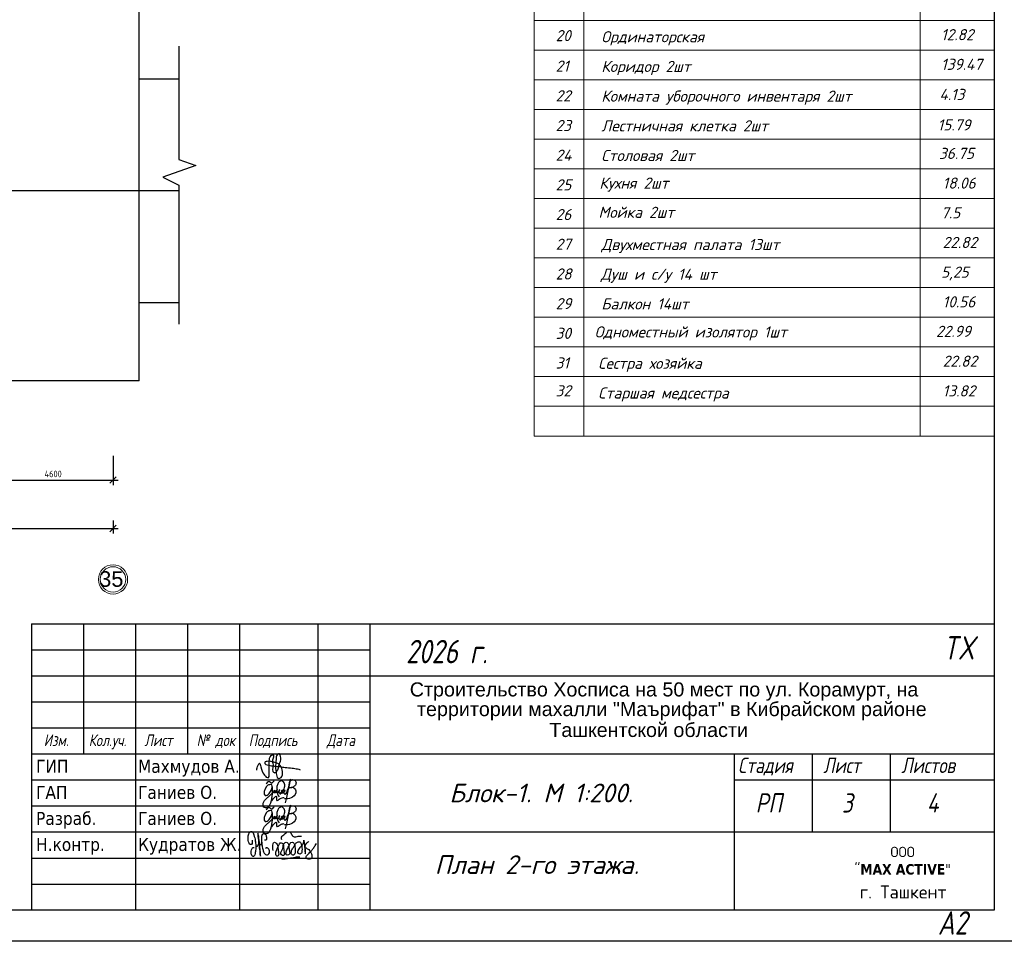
# Model space of a CAD drawing. Header units: millimetres. Extents: x 151654 to 877351, y 70322 to 154322.
# Tile 145 of 176: x 403965 to 441802, y 70322 to 105728. Entities that reach past the tile are written whole.
import ezdxf
from ezdxf.enums import TextEntityAlignment as Align

# ---------------------------------------------------------------- set-up
doc = ezdxf.new("R2010")
doc.units = ezdxf.units.MM
doc.layers.add('os', color=253, linetype='Continuous')
doc.styles.add('COMPLEX', font='isocpeur.ttf')
doc.styles.get("Standard").update_dxf_attribs({"font": 'arial.ttf'})
doc.styles.add('style1', font='isocpeui.ttf', dxfattribs={"height": 80})
doc.styles.add('Tahoma', font='tahoma.ttf')
doc.styles.add('ГОСТ 2.304', font='CS_Gost2304.shx')
doc.styles.add('ГОСТ 300', font='isocpeui.ttf', dxfattribs={"height": 250})
doc.dimstyles.new('СПДС', dxfattribs={"dimscale": 100, "dimtxt": 2.5, "dimasz": 2.5, "dimexe": 2, "dimexo": 0.625, "dimgap": 1, "dimtad": 1, "dimdec": 0, "dimtxsty": 'ГОСТ 2.304', "dimblk": 'OBLIQUE', "dimblk1": 'OBLIQUE', "dimblk2": 'OBLIQUE', "dimcen": 2.5, "dimdle": 2, "dimadec": 0, "dimazin": 2, "dimtfac": 0.75, "dimtdec": 4, "dimtmove": 1, "dimatfit": 3, "dimfxl": 1, "dimtfill": 1, "dimtolj": 1, "dimarcsym": 1})

# ---------------------------------------------------------------- blocks, each defined once
blk = doc.blocks.new('_Oblique')
at = {"color": 0, "linetype": 'ByBlock', "lineweight": -2}
blk.add_line((-0.5, -0.5), (0.5, 0.5), dxfattribs=at)
blk = doc.blocks.new('*D1265')
at = {"color": 0, "lineweight": -2, "transparency": 16777216}
for p, q in [((407552, 88970), (407552, 87844)), ((402952, 88846), (402952, 87844)), ((402752, 88044), (407752, 88044))]:
    blk.add_line(p, q, dxfattribs=at)
at = {"color": 0, "lineweight": -2, "transparency": 16777216, "xscale": 250, "yscale": 250, "zscale": 250, "rotation": 180}
blk.add_blockref('_Oblique', (402952, 88044), dxfattribs=at)
at = {"color": 0, "lineweight": -2, "transparency": 16777216, "xscale": 250, "yscale": 250, "zscale": 250}
blk.add_blockref('_Oblique', (407552, 88044), dxfattribs=at)
at = {"color": 0, "transparency": 16777216, "insert": (405252, 88276), "char_height": 250, "attachment_point": 5, "style": 'ГОСТ 2.304', "bg_fill": 3, "box_fill_scale": 1.1, "bg_fill_color": 256, "bg_fill_true_color": 13158600, "bg_fill_transparency": 0}
blk.add_mtext('\\A1;4600', dxfattribs=at)
blk = doc.blocks.new('*D1224')
at = {"color": 0, "lineweight": -2, "transparency": 16777216}
for p, q in [((347952, 86488), (347952, 85984)), ((407552, 86488), (407552, 85984)), ((347752, 86184), (407752, 86184))]:
    blk.add_line(p, q, dxfattribs=at)
at = {"color": 0, "lineweight": -2, "transparency": 16777216, "xscale": 250, "yscale": 250, "zscale": 250, "rotation": 180}
blk.add_blockref('_Oblique', (347952, 86184), dxfattribs=at)
at = {"color": 0, "lineweight": -2, "transparency": 16777216, "xscale": 250, "yscale": 250, "zscale": 250}
blk.add_blockref('_Oblique', (407552, 86184), dxfattribs=at)
at = {"color": 0, "transparency": 16777216, "insert": (377752, 86424), "char_height": 250, "attachment_point": 5, "style": 'ГОСТ 2.304', "bg_fill": 3, "box_fill_scale": 1.1, "bg_fill_color": 256, "bg_fill_true_color": 13158600, "bg_fill_transparency": 0}
blk.add_mtext('\\A1;59600', dxfattribs=at)
blk = doc.blocks.new('A$C4c4061ee')
at = {"color": 184, "lineweight": 30}
blk.add_spline([(-39.7, -7.1), (-36.8, 4), (-34, 7.9), (-31.2, -0.1), (-24.1, -16.2), (-16.7, -23.5), (-13.9, -23.5), (-12.5, -17.9), (-12.5, 12.7), (-8.3, 24.8), (-4.4, 27), (-3.4, 21.4), (-5.7, 12.9), (-4.4, 8), (-4.4, -10), (-2, -12.6), (3.3, -10), (9.6, 6.1), (12.6, 19.5), (7.6, 28.9), (4.7, 26.6), (2.4, 16.6), (1.1, -1.2), (2.9, -14.2), (6.8, -24.8), (10.9, -24.8), (15, -21.3), (16.5, -17.2), (16.5, -9.9), (12, 2), (5.9, 7.4), (-2.7, 10.3), (-10, 12.1), (-17, 12.1), (-21.5, 11.2), (-22.5, 7.7), (-20, 5.4), (-14, 3.7), (-0.7, 1.8), (11, 0.5), (22.2, -1.2), (37.6, -2.6), (43.5, -3.6), (49.3, -4.5), (54.9, -6.4)], degree=3, dxfattribs=at)
blk = doc.blocks.new('x2')
at = {"color": 184, "lineweight": 30}
for points in [[(78585, 16823), (78585, 16800), (78578, 16780), (78566, 16779), (78552, 16793), (78544, 16821), (78544, 16860), (78552, 16896), (78564, 16910), (78580, 16912), (78601, 16877), (78616, 16818), (78621, 16768), (78619, 16720), (78611, 16676), (78602, 16660), (78593, 16657), (78581, 16669), (78573, 16701), (78576, 16724), (78584, 16740), (78594, 16748), (78603, 16750)], [(78621, 16751), (78648, 16780), (78651, 16827), (78645, 16873), (78641, 16894), (78640, 16890), (78642, 16883), (78649, 16847), (78651, 16827), (78656, 16789), (78660, 16746), (78664, 16706), (78667, 16672), (78670, 16661), (78668, 16666), (78667, 16673), (78662, 16732), (78659, 16755), (78657, 16779), (78656, 16786), (78664, 16778), (78674, 16781), (78681, 16806), (78681, 16850), (78685, 16876), (78696, 16889), (78711, 16888), (78728, 16865), (78731, 16843), (78727, 16825), (78716, 16823), (78709, 16824)], [(78886, 16827), (78881, 16847), (78905, 16877), (78937, 16904), (78959, 16908), (78977, 16898), (78986, 16880), (78997, 16864), (79013, 16858), (79041, 16860), (79061, 16865), (79080, 16864), (79086, 16862)], [(78681, 16802), (78685, 16767), (78695, 16721), (78707, 16692), (78720, 16679), (78739, 16676), (78754, 16683), (78761, 16706), (78756, 16725), (78748, 16738), (78736, 16746), (78724, 16744), (78721, 16737)], [(78797, 16717), (78799, 16789), (78806, 16801), (78818, 16800), (78841, 16772), (78848, 16732), (78854, 16681), (78849, 16663), (78835, 16661), (78825, 16677), (78828, 16710), (78841, 16744), (78856, 16774), (78870, 16795), (78889, 16793), (78903, 16760), (78909, 16701), (78909, 16673), (78892, 16667), (78877, 16683), (78882, 16713), (78895, 16740), (78901, 16769), (78910, 16791), (78930, 16803), (78950, 16791), (78958, 16755), (78963, 16717), (78965, 16682), (78952, 16673), (78932, 16676), (78931, 16706), (78946, 16742), (78966, 16782), (78978, 16800), (79002, 16799), (79017, 16771), (79021, 16716), (79017, 16685), (79006, 16671), (78991, 16674), (78983, 16708), (78998, 16742), (79019, 16775), (79039, 16800), (79068, 16805), (79086, 16776), (79091, 16716), (79082, 16687), (79061, 16684), (79050, 16697), (79066, 16740), (79088, 16767), (79107, 16798), (79110, 16823), (79111, 16819), (79125, 16691), (79125, 16695), (79121, 16755), (79122, 16767), (79132, 16785), (79154, 16805), (79162, 16810), (79158, 16808)], [(79121, 16760), (79131, 16746), (79145, 16737), (79160, 16728), (79174, 16710), (79187, 16686), (79192, 16665), (79190, 16644), (79182, 16633), (79161, 16630), (79145, 16632), (79135, 16643), (79134, 16657), (79144, 16670), (79157, 16684), (79172, 16700), (79187, 16716), (79206, 16740), (79225, 16769), (79240, 16791)], [(78879, 16636), (78919, 16635), (78966, 16642), (79009, 16647), (79042, 16654), (79068, 16654)]]:
    blk.add_spline(points, degree=3, dxfattribs=at)
blk = doc.blocks.new('Odil Ganiyev')
at = {"color": 184, "lineweight": 30}
for points in [[(278218, -189288), (278220, -189298), (278251, -189229), (278258, -189294), (278315, -189206), (278295, -189231), (278320, -189288), (278380, -189198), (278355, -189239), (278384, -189286), (278449, -189192), (278428, -189223), (278438, -189281), (278515, -189197), (278494, -189208), (278505, -189282), (278604, -188932), (278563, -189514)], [(278009, -189095), (278081, -189029), (278139, -189055), (278204, -188993)], [(278174, -189155), (278173, -189633), (278135, -189699), (278036, -189702), (278008, -189605), (278074, -189469), (278128, -189405), (278218, -189288)], [(278213, -189509), (278316, -189388), (278340, -189483), (278421, -189425), (278521, -189382)]]:
    blk.add_spline(points, degree=3, dxfattribs=at)
for points, knots in [([(278396, -189316), (278466, -189243), (278495, -189145), (278487, -189009), (278378, -188944), (278332, -188998), (278319, -189020), (278305, -189050), (278280, -189134), (278300, -189288), (278388, -189386)], [0, 0, 0, 0, 210.331661, 341.544209, 437.993539, 521.209993, 521.209993, 521.209993, 602.643394, 823.015149, 823.015149, 823.015149, 823.015149]), ([(278617, -189118), (278680, -189058), (278780, -189127), (278817, -189262), (278675, -189400), (278595, -189412), (278531, -189410)], [498.211239, 498.211239, 498.211239, 498.211239, 560.962433, 628.560844, 789.184895, 992.203079, 992.203079, 992.203079, 992.203079]), ([(278604, -188939), (278630, -188908), (278658, -188890), (278746, -188897), (278776, -188980), (278743, -189054), (278691, -189101), (278617, -189118)], [0, 0, 0, 0, 59.301687, 137.83445, 232.671471, 306.955654, 371.443461, 371.443461, 371.443461, 371.443461]), ([(278093, -189111), (278063, -189124), (277979, -189180), (277976, -189469), (278121, -189357), (278159, -189260), (278167, -189222)], [0, 0, 0, 0, 84.01965, 319.3343, 434.006974, 519.963926, 519.963926, 519.963926, 519.963926]), ([(278167, -189222), (278181, -189151), (278171, -189084), (278111, -189103), (278093, -189111)], [526.826092, 526.826092, 526.826092, 526.826092, 665.559085, 706.396126, 706.396126, 706.396126, 706.396126])]:
    blk.add_open_spline(points, degree=3, knots=knots, dxfattribs=at)

msp = doc.modelspace()

# ---------------------------------------------------------------- linework, layer by layer
at = {"color": 0, "lineweight": 9}
for p, q in [((423738.9, 128827.8), (423738.9, 89734.2)), ((425646.9, 128827.8), (425646.9, 89734.2)), ((438565.7, 128827.8), (438565.7, 89734.2)), ((441416.9, 89734.2), (441416.9, 128827.8)), ((423738.9, 105701), (441416.9, 105701)), ((423738.9, 104560.5), (441416.9, 104560.5)), ((423738.9, 103420), (441416.9, 103420)), ((423738.9, 102279.5), (441416.9, 102279.5)), ((423738.9, 101139), (441416.9, 101139)), ((423738.9, 99998.6), (441416.9, 99998.6)), ((423738.9, 98858.1), (441416.9, 98858.1)), ((423738.9, 97717.6), (441416.9, 97717.6)), ((423738.9, 96577.1), (441416.9, 96577.1)), ((423738.9, 95436.6), (441416.9, 95436.6)), ((423738.9, 94296.2), (441416.9, 94296.2)), ((423738.9, 93155.7), (441416.9, 93155.7)), ((423738.9, 92015.2), (441416.9, 92015.2)), ((423738.9, 90874.7), (441416.9, 90874.7)), ((423738.9, 89734.2), (441416.9, 89734.2))]:
    msp.add_line(p, q, dxfattribs=at)
for p, q in [((408551.5, 91854.5), (408551.5, 106454.5)), ((410078.1, 104717.1), (410078.1, 100362.1)), ((410078.1, 99154.5), (388504.9, 99154.5)), ((410078.1, 99371.9), (410078.1, 94026.7)), ((408551.5, 91854.5), (394751.5, 91854.5)), ((404416.9, 82522.5), (441416.9, 82522.5)), ((404416.9, 82522.5), (404416.9, 71522.5)), ((406416.9, 82522.5), (406416.9, 77522.5)), ((408416.9, 82522.5), (408416.9, 71522.5)), ((410416.9, 82522.5), (410416.9, 77522.5)), ((412416.9, 82522.5), (412416.9, 71522.5)), ((415416.9, 82522.5), (415416.9, 71522.5)), ((417416.9, 82522.5), (417416.9, 71522.5)), ((404416.9, 81522.5), (417416.9, 81522.5)), ((404416.9, 80522.5), (441416.9, 80522.5)), ((404416.9, 79522.5), (417416.9, 79522.5)), ((404416.9, 78522.5), (417416.9, 78522.5)), ((404416.9, 77522.5), (441416.9, 77522.5)), ((431416.9, 77522.5), (431416.9, 71522.5)), ((434416.9, 77522.5), (434416.9, 74522.5)), ((437416.9, 77522.5), (437416.9, 74522.5)), ((404416.9, 76522.5), (417416.9, 76522.5)), ((431416.9, 76522.5), (441416.9, 76522.5)), ((404416.9, 75522.5), (417416.9, 75522.5)), ((404416.9, 74522.5), (441416.9, 74522.5)), ((404416.9, 73522.5), (417416.9, 73522.5)), ((404416.9, 72522.5), (417416.9, 72522.5))]:
    msp.add_line(p, q)
at = {"color": 5, "lineweight": 30}
msp.add_lwpolyline([(323816.9, 70322.5), (323816.9, 154322.5), (442616.9, 154322.5), (442616.9, 70322.5)], close=True, dxfattribs=at)
msp.add_lwpolyline([(327816.9, 71522.5), (327816.9, 153122.5), (441416.9, 153122.5), (441416.9, 71522.5)], close=True)
for points in [[(408551.5, 103454.5), (410078.1, 103454.5)], [(410078.1, 100362.1), (410728.3, 100126.1), (409462.6, 99676), (410078.1, 99371.9)], [(410078.1, 94854.5), (408551.5, 94854.5)]]:
    msp.add_lwpolyline(points)
at = {"layer": 'os', "color": 0, "lineweight": 0}
for radius in [562.5, 487.5]:
    msp.add_circle((407551.5, 84224.5), radius, dxfattribs=at)

# ---------------------------------------------------------------- block references
for name, p, xscale, yscale, zscale in [('A$C4c4061ee', (413775.6, 77023), 17.56976042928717, 17.56976042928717, 17.56976042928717), ('x2', (116122.9, 10672.8), 3.776546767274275, 3.776546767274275, 3.776546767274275)]:
    msp.add_blockref(name, p, dxfattribs=dict(xscale=xscale, yscale=yscale, zscale=zscale))
at = {"xscale": 1.494696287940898, "yscale": 1.494696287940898, "zscale": 1.494696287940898, "rotation": 351.5695638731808}
for p in [(43827.4, 416888.4), (43827.4, 415888.4)]:
    msp.add_blockref('Odil Ganiyev', p, dxfattribs=at)

# ---------------------------------------------------------------- texts
for s, height, style, p in [('20', 427.68, 'ГОСТ 300', (424558.3, 104902.4)), ('Ординаторская', 427.68, 'ГОСТ 300', (426315.5, 104859)), ('12.82', 427.68, 'ГОСТ 300', (439372.8, 104939.7)), ('21', 427.68, 'ГОСТ 300', (424558.3, 103729.7)), ('Коридор 2шт', 427.68, 'ГОСТ 300', (426315.8, 103718.6)), ('139.47', 427.68, 'ГОСТ 300', (439372.8, 103799.2)), ('22', 427.68, 'ГОСТ 300', (424558.3, 102589.2)), ('Комната уборочного инвентаря 2шт', 427.68, 'ГОСТ 300', (426315.5, 102578.1)), ('4.13', 427.68, 'ГОСТ 300', (439309, 102643.6)), ('23', 427.68, 'ГОСТ 300', (424558.3, 101448.7)), ('Лестничная клетка 2шт', 427.68, 'ГОСТ 300', (426315.8, 101437.6)), ('15.79', 427.68, 'ГОСТ 300', (439239.6, 101471.6)), ('24', 427.68, 'ГОСТ 300', (424558.3, 100308.2)), ('Столовая 2шт', 427.68, 'ГОСТ 300', (426315.1, 100297.1)), ('36.75', 427.68, 'ГОСТ 300', (439289.2, 100377.7)), ('25', 427.68, 'ГОСТ 300', (424558.3, 99167.7)), ('Кухня 2шт', 427.68, 'ГОСТ 300', (426239.7, 99237.3)), ('18.06', 427.68, 'ГОСТ 300', (439432.8, 99237.3)), ('26', 427.68, 'ГОСТ 300', (424558.3, 98027.3)), ('Мойка 2шт', 427.68, 'ГОСТ 300', (426205.9, 98114.6)), ('7.5', 427.68, 'ГОСТ 300', (439372.8, 98096.8)), ('27', 427.68, 'ГОСТ 300', (424558.3, 96886.8)), ('Двухместная палата 13шт', 427.68, 'ГОСТ 300', (426315.8, 96875.7)), ('22.82', 427.68, 'ГОСТ 300', (439432.8, 96956.3)), ('28', 427.68, 'ГОСТ 300', (424558.3, 95746.3)), ('Душ и с/у 14 шт', 427.68, 'ГОСТ 300', (426295.4, 95735.2)), ('5,25', 427.68, 'ГОСТ 300', (439372.8, 95815.8)), ('29', 427.68, 'ГОСТ 300', (424558.3, 94605.8)), ('Балкон 14шт', 427.68, 'ГОСТ 300', (426315.8, 94594.7)), ('10.56', 427.68, 'ГОСТ 300', (439432.8, 94675.3)), ('30', 427.68, 'ГОСТ 300', (424558.3, 93465.3)), ('Одноместный изолятор 1шт', 427.68, 'ГОСТ 300', (426059.3, 93518.4)), ('22.99', 427.68, 'ГОСТ 300', (439181.2, 93541.6)), ('31', 427.68, 'ГОСТ 300', (424558.3, 92324.9)), ('Сестра хозяйка', 427.68, 'ГОСТ 300', (426196.3, 92313.8)), ('22.82', 427.68, 'ГОСТ 300', (439432.8, 92394.4)), ('32', 427.68, 'ГОСТ 300', (424558.3, 91258.3)), ('Старшая медсестра', 427.68, 'ГОСТ 300', (426196.3, 91173.3)), ('13.82', 427.68, 'ГОСТ 300', (439432.8, 91253.9)), ('Блок-1. М 1:200.', 719.221, 'style1', (420474.8, 75661.4)), ('План 2-го этажа.', 719.221, 'style1', (419912.9, 72907.8))]:
    msp.add_text(s, height=height, dxfattribs=dict(style=style)).set_placement(p)
at = {"ltscale": 50}
msp.add_text('35', height=600, dxfattribs=at).set_placement((407019.5, 83940.9))
at = {"style": 'style1', "width": 0.8}
for s, height, p in [('2026 г.', 898.43, (418809.4, 81003.7)), ('TX', 898.43, (439445.9, 81145.5)), ('Изм.', 450, (404891.1, 77821.6)), ('Кол.уч.', 450, (406620.4, 77821.6)), ('Лист', 450, (408760.2, 77821.6)), ('№ док', 450, (410767.3, 77821.6)), ('Подпись', 450, (412767.3, 77821.6)), ('Дата', 450, (415767.3, 77821.6)), ('Стадия', 594, (431572.9, 76786.2)), ('Лист', 594, (434846.1, 76786.2)), ('Листов', 594, (437846.1, 76786.2)), ('РП', 742.5, (432246.2, 75267.7)), ('3', 742.5, (435562.1, 75267.5)), ('4', 742.5, (438828.2, 75267.5)), ('А2', 898.43, (439245.9, 70579.1))]:
    msp.add_text(s, height=height, dxfattribs=at).set_placement(p)
for s, p in [('Строительство Хосписа на 50 мест по ул. Корамурт, на', (418955.4, 79728.3)), ('территории махалли "Маърифат" в Кибрайском районе', (419233.3, 78974.2)), ('Ташкентской области', (424318.4, 78171.3))]:
    msp.add_text(s, height=541.5).set_placement(p)
at = {"linetype": 'Continuous', "lineweight": 25, "style": 'Tahoma'}
for s, p in [('ГИП', (404596.9, 76794.6)), ('Махмудов А.', (408513.1, 76794.6)), ('ГАП', (404596, 75794.6)), ('Ганиев О.', (408513.1, 75794.6)), ('Разраб.', (404596, 74794.6)), ('Ганиев О.', (408513.1, 74794.6)), ('Н.контр.', (404596.9, 73794.6)), ('Кудратов Ж.', (408513.1, 73794.6))]:
    msp.add_text(s, height=500, dxfattribs=at).set_placement(p)
at = {"ltscale": 100, "style": 'COMPLEX'}
msp.add_text('г. Ташкент', height=500, dxfattribs=at).set_placement((439583.5, 71967.1), align=Align.RIGHT)
at = {"ltscale": 100, "insert": (437894.7, 73418.1), "char_height": 500, "width": 6241.694, "attachment_point": 5, "style": 'COMPLEX'}
msp.add_mtext('\\pt2727.3;{\\H0.8x;ООО\\P"\\fTahoma|b1|i0|c204|p34;MAX ACTIVE\\fTahoma|b0|i0|c204|p34;"}', dxfattribs=at)

# ---------------------------------------------------------------- next in the draw order: dimensions: what is measured, and where the dimension line sits
for base, p1, p2, picture, middle in [((407551.5, 88043.7), (402951.5, 88908.1), (407551.5, 89033), '*D1265', (405251.5, 88276)), ((407551.5, 86184), (347951.5, 86551), (407551.5, 86551), '*D1224', (377751.5, 86423.5))]:
    dim = msp.add_linear_dim(base=base, p1=p1, p2=p2, dimstyle='СПДС')
    dim.commit()
    dim.dimension.update_dxf_attribs({"geometry": picture, "text_midpoint": middle})

doc.saveas('drawing.dxf')
